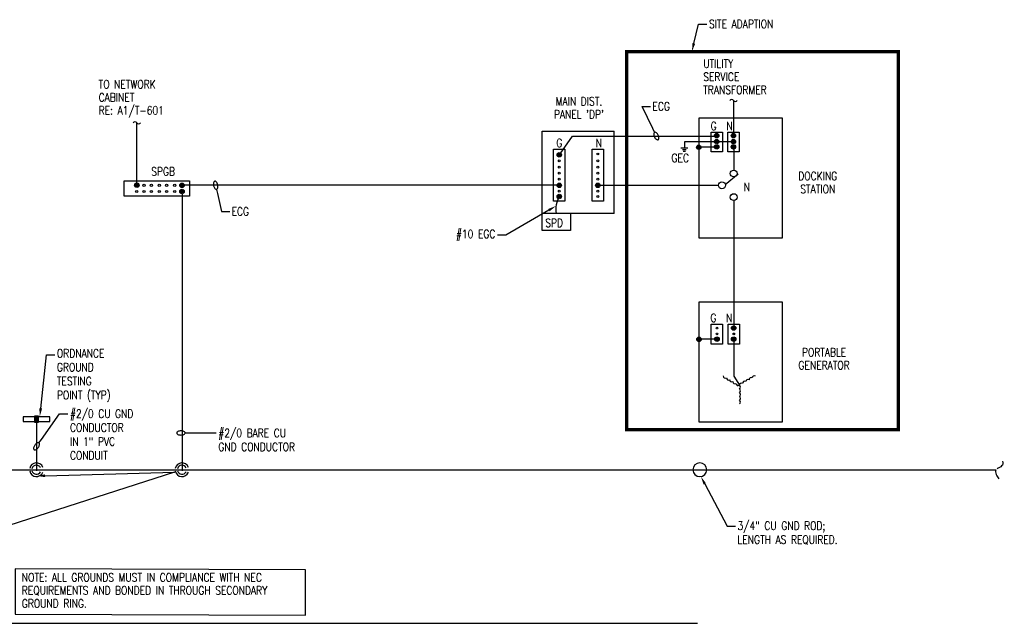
# Model space of a CAD drawing. Header units: inches. Extents: x 144.2 to 169.9, y 25.3 to 44.7.
# Tile 3 of 6: x 155.1 to 169.9, y 25.6 to 34.6. Entities that reach past the tile are written whole.
import ezdxf
from ezdxf import colors
from ezdxf.entities.mleader import LeaderData, LeaderLine
from ezdxf.enums import TextEntityAlignment as Align
from ezdxf.math import Vec2, Vec3

# ---------------------------------------------------------------- set-up
doc = ezdxf.new("R2010")
doc.units = ezdxf.units.IN
doc.header["$MEASUREMENT"] = 0
doc.linetypes.add('E-DT01$0$CENTER', pattern=[2, 1.25, -0.25, 0.25, -0.25])
for name, color, linetype in [('E-ANNO-SYMB', 2, 'Continuous'), ('E-ANNO-TEXT', 2, 'Continuous'), ('E-DETL', 2, 'Continuous'), ('E-DETL-GRPH', 3, 'Continuous'), ('E-DETL-GRPH-CNTR', 3, 'E-DT01$0$CENTER')]:
    doc.layers.add(name, color=color, linetype=linetype)
doc.styles.add('Annotative', font='romans.shx', dxfattribs={"width": 0.8, "height": 0.125})
doc.styles.add('Title', font='swiss.ttf', dxfattribs={"height": 0.25})

# ---------------------------------------------------------------- blocks, each defined once
blk = doc.blocks.new('Loop_2')
at = {"color": 1}
blk.add_line((-0.5, 0), (-1, 0), dxfattribs=at)
blk.add_lwpolyline([(0, 0.25, 0.050817), (-0.2, 0.23, 0.064661), (-0.35, 0.18, 0.10407), (-0.47, 0.08, 0.175425), (-0.5, 0, 0.175425), (-0.47, -0.08, 0.10407), (-0.35, -0.18, 0.064661), (-0.2, -0.23, 0.050817), (0, -0.25, 0.050817), (0.2, -0.23, 0.064661), (0.35, -0.18, 0.10407), (0.47, -0.08, 0.175425), (0.5, 0, 0.175425), (0.47, 0.08, 0.10407), (0.35, 0.18, 0.064661), (0.2, 0.23, 0.050817)], format="xyb", close=True, dxfattribs=at)
blk = doc.blocks.new('*U4')
blk.add_line((0, 0), (19.808, 0))
at = {"style": 'Title'}
for tag, p, height in [('TITLE1', (0.241, 0.406), 0.25), ('SCALE', (0.25, -0.177), 0.0984)]:
    blk.add_attdef(tag, p, '', height=height, dxfattribs=at)
blk.add_attdef('TITLE2', text='', height=0.25, dxfattribs=at).set_placement((0.241, 0.328), align=Align.TOP_LEFT)
blk.add_attdef('NUMBER', text='', height=0.25, dxfattribs=at).set_placement((-0.313, 0), align=Align.MIDDLE_CENTER)

msp = doc.modelspace()

# ---------------------------------------------------------------- hatches: boundary and pattern name
at = {"layer": 'E-DETL', "lineweight": -3}
msp.add_hatch(color=8, dxfattribs=at).paths.add_polyline_path([(165.289, 32.684), (165.298, 32.685), (165.306, 32.688), (165.313, 32.694), (165.318, 32.701), (165.322, 32.709), (165.323, 32.717), (165.322, 32.726), (165.318, 32.734), (165.313, 32.741), (165.306, 32.747), (165.298, 32.75), (165.289, 32.751), (165.28, 32.75), (165.272, 32.747), (165.265, 32.741), (165.26, 32.734), (165.257, 32.726), (165.255, 32.717), (165.257, 32.709), (165.26, 32.701), (165.265, 32.694), (165.272, 32.688), (165.28, 32.685)], flags=0)
at = {"layer": 'E-DETL-GRPH', "lineweight": -3}
for points in [[(165.558, 32.856), (165.566, 32.857), (165.575, 32.861), (165.582, 32.866), (165.587, 32.873), (165.59, 32.881), (165.591, 32.89), (165.59, 32.899), (165.587, 32.907), (165.582, 32.914), (165.575, 32.919), (165.566, 32.922), (165.558, 32.924), (165.549, 32.922), (165.541, 32.919), (165.534, 32.914), (165.529, 32.907), (165.525, 32.899), (165.524, 32.89), (165.525, 32.881), (165.529, 32.873), (165.534, 32.866), (165.541, 32.861), (165.549, 32.857)], [(165.808, 32.856), (165.817, 32.857), (165.825, 32.861), (165.832, 32.866), (165.838, 32.873), (165.841, 32.881), (165.842, 32.89), (165.841, 32.899), (165.838, 32.907), (165.832, 32.914), (165.825, 32.919), (165.817, 32.922), (165.808, 32.924), (165.8, 32.922), (165.792, 32.919), (165.785, 32.914), (165.779, 32.907), (165.776, 32.899), (165.775, 32.89), (165.776, 32.881), (165.779, 32.873), (165.785, 32.866), (165.792, 32.861), (165.8, 32.857)], [(165.558, 32.768), (165.566, 32.77), (165.574, 32.773), (165.581, 32.778), (165.587, 32.785), (165.59, 32.793), (165.591, 32.802), (165.59, 32.811), (165.587, 32.819), (165.581, 32.826), (165.574, 32.831), (165.566, 32.834), (165.558, 32.836), (165.549, 32.834), (165.541, 32.831), (165.534, 32.826), (165.528, 32.819), (165.525, 32.811), (165.524, 32.802), (165.525, 32.793), (165.528, 32.785), (165.534, 32.778), (165.541, 32.773), (165.549, 32.77)], [(165.558, 32.689), (165.566, 32.69), (165.574, 32.694), (165.581, 32.699), (165.587, 32.706), (165.59, 32.714), (165.591, 32.723), (165.59, 32.732), (165.587, 32.74), (165.581, 32.747), (165.574, 32.752), (165.566, 32.755), (165.558, 32.756), (165.549, 32.755), (165.541, 32.752), (165.534, 32.747), (165.528, 32.74), (165.525, 32.732), (165.524, 32.723), (165.525, 32.714), (165.528, 32.706), (165.534, 32.699), (165.541, 32.694), (165.549, 32.69)], [(165.808, 32.768), (165.817, 32.77), (165.825, 32.773), (165.832, 32.778), (165.837, 32.785), (165.841, 32.793), (165.842, 32.802), (165.841, 32.811), (165.837, 32.819), (165.832, 32.826), (165.825, 32.831), (165.817, 32.834), (165.808, 32.836), (165.8, 32.834), (165.791, 32.831), (165.784, 32.826), (165.779, 32.819), (165.776, 32.811), (165.775, 32.802), (165.776, 32.793), (165.779, 32.785), (165.784, 32.778), (165.791, 32.773), (165.8, 32.77)], [(165.808, 32.689), (165.817, 32.69), (165.825, 32.694), (165.832, 32.699), (165.837, 32.706), (165.841, 32.714), (165.842, 32.723), (165.841, 32.732), (165.837, 32.74), (165.832, 32.747), (165.825, 32.752), (165.817, 32.755), (165.808, 32.756), (165.8, 32.755), (165.791, 32.752), (165.784, 32.747), (165.779, 32.74), (165.776, 32.732), (165.775, 32.723), (165.776, 32.714), (165.779, 32.706), (165.784, 32.699), (165.791, 32.694), (165.8, 32.69)], [(163.199, 32.569), (163.208, 32.57), (163.216, 32.573), (163.223, 32.579), (163.228, 32.586), (163.231, 32.594), (163.233, 32.603), (163.231, 32.611), (163.228, 32.619), (163.223, 32.626), (163.216, 32.632), (163.208, 32.635), (163.199, 32.636), (163.19, 32.635), (163.182, 32.632), (163.175, 32.626), (163.17, 32.619), (163.166, 32.611), (163.165, 32.603), (163.166, 32.594), (163.17, 32.586), (163.175, 32.579), (163.182, 32.573), (163.19, 32.57)], [(156.87, 32.114), (156.879, 32.115), (156.887, 32.118), (156.894, 32.124), (156.9, 32.131), (156.903, 32.139), (156.904, 32.148), (156.903, 32.156), (156.9, 32.164), (156.894, 32.171), (156.887, 32.177), (156.879, 32.18), (156.87, 32.181), (156.862, 32.18), (156.854, 32.177), (156.847, 32.171), (156.841, 32.164), (156.838, 32.156), (156.837, 32.148), (156.838, 32.139), (156.841, 32.131), (156.847, 32.124), (156.854, 32.118), (156.862, 32.115)], [(157.548, 32.113), (157.556, 32.115), (157.564, 32.118), (157.571, 32.123), (157.577, 32.13), (157.58, 32.138), (157.581, 32.147), (157.58, 32.156), (157.577, 32.164), (157.571, 32.171), (157.564, 32.176), (157.556, 32.179), (157.548, 32.181), (157.539, 32.179), (157.531, 32.176), (157.524, 32.171), (157.518, 32.164), (157.515, 32.156), (157.514, 32.147), (157.515, 32.138), (157.518, 32.13), (157.524, 32.123), (157.531, 32.118), (157.539, 32.115)], [(163.199, 32.113), (163.208, 32.114), (163.216, 32.118), (163.223, 32.123), (163.228, 32.13), (163.231, 32.138), (163.233, 32.147), (163.231, 32.156), (163.228, 32.164), (163.223, 32.171), (163.216, 32.176), (163.208, 32.179), (163.199, 32.18), (163.19, 32.179), (163.182, 32.176), (163.175, 32.171), (163.17, 32.164), (163.166, 32.156), (163.165, 32.147), (163.166, 32.138), (163.17, 32.13), (163.175, 32.123), (163.182, 32.118), (163.19, 32.114)], [(163.777, 32.113), (163.786, 32.114), (163.794, 32.118), (163.801, 32.123), (163.807, 32.13), (163.81, 32.138), (163.811, 32.147), (163.81, 32.156), (163.807, 32.164), (163.801, 32.171), (163.794, 32.176), (163.786, 32.179), (163.777, 32.18), (163.769, 32.179), (163.761, 32.176), (163.754, 32.171), (163.748, 32.164), (163.745, 32.156), (163.744, 32.147), (163.745, 32.138), (163.748, 32.13), (163.754, 32.123), (163.761, 32.118), (163.769, 32.114)], [(157.548, 32.02), (157.556, 32.021), (157.564, 32.025), (157.571, 32.03), (157.577, 32.037), (157.58, 32.045), (157.581, 32.054), (157.58, 32.062), (157.577, 32.07), (157.571, 32.077), (157.564, 32.083), (157.556, 32.086), (157.548, 32.087), (157.539, 32.086), (157.531, 32.083), (157.524, 32.077), (157.518, 32.07), (157.515, 32.062), (157.514, 32.054), (157.515, 32.045), (157.518, 32.037), (157.524, 32.03), (157.531, 32.025), (157.539, 32.021)], [(163.199, 31.946), (163.208, 31.947), (163.216, 31.951), (163.223, 31.956), (163.228, 31.963), (163.231, 31.971), (163.233, 31.98), (163.231, 31.988), (163.228, 31.997), (163.223, 32.004), (163.216, 32.009), (163.208, 32.012), (163.199, 32.013), (163.19, 32.012), (163.182, 32.009), (163.175, 32.004), (163.17, 31.997), (163.166, 31.988), (163.165, 31.98), (163.166, 31.971), (163.17, 31.963), (163.175, 31.956), (163.182, 31.951), (163.19, 31.947)], [(165.812, 29.974), (165.821, 29.975), (165.829, 29.978), (165.836, 29.983), (165.842, 29.99), (165.845, 29.998), (165.846, 30.007), (165.845, 30.016), (165.842, 30.024), (165.836, 30.031), (165.829, 30.036), (165.821, 30.04), (165.812, 30.041), (165.804, 30.04), (165.796, 30.036), (165.789, 30.031), (165.783, 30.024), (165.78, 30.016), (165.779, 30.007), (165.78, 29.998), (165.783, 29.99), (165.789, 29.983), (165.796, 29.978), (165.804, 29.975)], [(165.292, 29.806), (165.301, 29.807), (165.309, 29.81), (165.316, 29.816), (165.321, 29.823), (165.325, 29.831), (165.326, 29.839), (165.325, 29.848), (165.321, 29.856), (165.316, 29.863), (165.309, 29.868), (165.301, 29.872), (165.292, 29.873), (165.283, 29.872), (165.275, 29.868), (165.268, 29.863), (165.263, 29.856), (165.26, 29.848), (165.258, 29.839), (165.26, 29.831), (165.263, 29.823), (165.268, 29.816), (165.275, 29.81), (165.283, 29.807)], [(165.562, 29.806), (165.57, 29.808), (165.578, 29.811), (165.585, 29.816), (165.591, 29.823), (165.594, 29.831), (165.595, 29.84), (165.594, 29.849), (165.591, 29.857), (165.585, 29.864), (165.578, 29.869), (165.57, 29.873), (165.562, 29.874), (165.553, 29.873), (165.545, 29.869), (165.538, 29.864), (165.532, 29.857), (165.529, 29.849), (165.528, 29.84), (165.529, 29.831), (165.532, 29.823), (165.538, 29.816), (165.545, 29.811), (165.553, 29.808)], [(165.812, 29.806), (165.821, 29.808), (165.829, 29.811), (165.836, 29.816), (165.841, 29.823), (165.845, 29.831), (165.846, 29.84), (165.845, 29.849), (165.841, 29.857), (165.836, 29.864), (165.829, 29.869), (165.821, 29.873), (165.812, 29.874), (165.804, 29.873), (165.795, 29.869), (165.788, 29.864), (165.783, 29.857), (165.78, 29.849), (165.779, 29.84), (165.78, 29.831), (165.783, 29.823), (165.788, 29.816), (165.795, 29.811), (165.804, 29.808)], [(155.34, 28.598), (155.395, 28.598), (155.34, 28.685)], [(155.395, 28.598), (155.395, 28.685), (155.34, 28.685)]]:
    msp.add_hatch(color=8, dxfattribs=at).paths.add_polyline_path(points, flags=0)

# ---------------------------------------------------------------- linework, layer by layer
at = {"layer": 'E-DETL', "lineweight": -3}
for p, q in [((165.073, 32.796), (165.073, 32.704)), ((165.125, 32.704), (165.022, 32.704)), ((165.046, 32.682), (165.102, 32.682)), ((165.057, 32.659), (165.092, 32.659))]:
    msp.add_line(p, q, dxfattribs=at)
msp.add_circle((165.289, 32.717), 0.0336, dxfattribs=at)
at = {"layer": 'E-DETL-GRPH', "lineweight": -3}
for p, q in [((165.809, 33.418), (165.809, 32.899)), ((156.87, 32.165), (156.87, 33.083)), ((165.292, 33.154), (165.292, 31.361)), ((166.542, 33.154), (165.292, 33.154)), ((166.542, 31.361), (166.542, 33.154)), ((162.941, 32.956), (164.019, 32.956)), ((162.941, 31.47), (162.941, 32.956)), ((164.019, 31.724), (164.019, 32.956)), ((165.474, 32.646), (165.474, 32.941)), ((165.474, 32.941), (165.643, 32.941)), ((165.643, 32.941), (165.643, 32.646)), ((165.725, 32.646), (165.725, 32.941)), ((165.725, 32.941), (165.894, 32.941)), ((165.894, 32.941), (165.894, 32.646)), ((163.213, 32.616), (163.398, 32.885)), ((163.398, 32.885), (165.525, 32.885)), ((165.545, 32.796), (165.073, 32.796)), ((165.795, 32.796), (165.572, 32.796)), ((163.115, 31.908), (163.115, 32.69)), ((163.115, 32.69), (163.284, 32.69)), ((163.284, 32.69), (163.284, 31.908)), ((163.693, 31.908), (163.693, 32.69)), ((163.693, 32.69), (163.862, 32.69)), ((163.862, 32.69), (163.862, 31.908)), ((165.545, 32.717), (165.301, 32.717)), ((165.643, 32.646), (165.474, 32.646)), ((165.894, 32.646), (165.725, 32.646)), ((165.812, 32.705), (165.812, 32.375)), ((165.878, 32.312), (165.686, 32.152)), ((156.68, 32.213), (157.659, 32.213)), ((156.68, 31.986), (156.68, 32.213)), ((157.659, 32.213), (157.659, 31.986)), ((157.548, 32.014), (157.548, 27.867)), ((163.199, 32.147), (157.565, 32.147)), ((157.659, 31.986), (156.68, 31.986)), ((163.284, 31.908), (163.115, 31.908)), ((163.862, 31.908), (163.693, 31.908)), ((165.812, 31.919), (165.812, 30.021)), ((164.019, 31.724), (162.941, 31.724)), ((163.365, 31.724), (163.365, 31.47)), ((163.365, 31.47), (162.941, 31.47)), ((165.292, 31.361), (166.542, 31.361)), ((165.292, 30.397), (165.292, 28.603)), ((166.542, 30.397), (165.292, 30.397)), ((166.542, 28.603), (166.542, 30.397)), ((165.477, 29.768), (165.477, 30.063)), ((165.477, 30.063), (165.646, 30.063)), ((165.646, 30.063), (165.646, 29.768)), ((165.728, 29.768), (165.728, 30.063)), ((165.728, 30.063), (165.897, 30.063)), ((165.897, 30.063), (165.897, 29.768)), ((165.548, 29.84), (165.304, 29.839)), ((165.812, 29.826), (165.812, 29.285)), ((165.646, 29.768), (165.477, 29.768)), ((165.897, 29.768), (165.728, 29.768)), ((165.812, 29.285), (165.897, 29.149)), ((155.168, 28.679), (155.168, 28.606)), ((155.567, 28.679), (155.168, 28.679)), ((155.395, 28.685), (155.34, 28.685)), ((155.34, 28.685), (155.34, 28.598)), ((155.395, 28.598), (155.395, 28.685)), ((155.567, 28.606), (155.567, 28.679)), ((155.168, 28.606), (155.567, 28.606)), ((155.34, 28.598), (155.395, 28.598)), ((155.368, 28.606), (155.368, 27.867)), ((165.292, 28.603), (166.542, 28.603)), ((145.132, 27.884), (169.74, 27.884))]:
    msp.add_line(p, q, dxfattribs=at)
msp.add_lwpolyline([(163.777, 32.147), (165.585, 32.147)], dxfattribs=at)
msp.add_lwpolyline([(155.047, 25.717), (159.398, 25.704), (159.398, 26.384), (155.047, 26.397)], close=True, dxfattribs=at)
for centre, radius in [((165.558, 32.89), 0.0336), ((165.559, 32.885), 0.0137), ((165.808, 32.89), 0.0336), ((165.809, 32.885), 0.0137), ((165.558, 32.802), 0.0336), ((165.558, 32.723), 0.0336), ((165.559, 32.797), 0.0139), ((165.808, 32.802), 0.0336), ((165.808, 32.723), 0.0336), ((165.809, 32.797), 0.0139), ((163.199, 32.603), 0.0336), ((163.199, 32.616), 0.0139), ((163.777, 32.616), 0.0139), ((165.559, 32.718), 0.0139), ((165.809, 32.718), 0.0139), ((163.199, 32.514), 0.0137), ((163.777, 32.514), 0.0137), ((163.199, 32.418), 0.0137), ((163.199, 32.329), 0.0139), ((163.777, 32.329), 0.0139), ((163.777, 32.418), 0.0137), ((165.812, 32.324), 0.051), ((156.87, 32.148), 0.0336), ((156.87, 32.148), 0.0173), ((156.98, 32.147), 0.0171), ((157.089, 32.147), 0.0171), ((157.207, 32.147), 0.0171), ((157.317, 32.147), 0.0171), ((157.438, 32.147), 0.0171), ((157.548, 32.147), 0.0336), ((157.548, 32.147), 0.0171), ((163.199, 32.147), 0.0336), ((163.199, 32.239), 0.0137), ((163.199, 32.147), 0.0137), ((163.777, 32.147), 0.0336), ((163.777, 32.239), 0.0137), ((163.777, 32.147), 0.0137), ((165.636, 32.147), 0.051), ((156.87, 32.054), 0.0173), ((156.98, 32.054), 0.0171), ((157.089, 32.054), 0.0171), ((157.207, 32.054), 0.0171), ((157.317, 32.054), 0.0171), ((157.438, 32.054), 0.0171), ((157.548, 32.054), 0.0336), ((157.548, 32.054), 0.0171), ((163.199, 31.98), 0.0336), ((163.199, 32.059), 0.0139), ((163.777, 32.059), 0.0139), ((165.812, 31.97), 0.051), ((163.199, 31.98), 0.0139), ((163.777, 31.98), 0.0139), ((165.562, 30.007), 0.0137), ((165.812, 30.007), 0.0336), ((165.812, 30.007), 0.0137), ((165.292, 29.839), 0.0336), ((165.562, 29.84), 0.0336), ((165.562, 29.919), 0.0139), ((165.562, 29.84), 0.0139), ((165.812, 29.84), 0.0336), ((165.812, 29.919), 0.0139), ((165.812, 29.84), 0.0139)]:
    msp.add_circle(centre, radius, dxfattribs=at)
for centre, radius, start, end in [((165.781, 33.4), 0.0332, 31.9234, 148.0766), ((165.838, 33.435), 0.0332, 211.9234, 328.0766), ((156.842, 33.065), 0.0332, 31.9234, 148.0766), ((156.899, 33.101), 0.0332, 211.9234, 328.0766), ((163.53, 31.789), 0.382, 149.9803, 189.8157), ((165.687, 29.288), 0.0318, 178.6418, 301.3582), ((165.735, 29.26), 0.0318, 178.6418, 301.3582), ((165.784, 29.232), 0.0318, 178.6418, 301.3582), ((165.977, 29.177), 0.0318, 58.6418, 181.3582), ((166.026, 29.205), 0.0318, 58.6418, 181.3582), ((166.074, 29.233), 0.0318, 58.6418, 181.3582), ((166.122, 29.261), 0.0318, 58.6418, 181.3582), ((165.832, 29.204), 0.0318, 178.6418, 301.3582), ((165.88, 29.176), 0.0318, 178.6418, 301.3582), ((165.929, 29.149), 0.0318, 58.6418, 181.3582), ((165.882, 29.121), 0.0318, 298.6418, 61.3582), ((165.882, 29.065), 0.0318, 298.6418, 61.3582), ((165.882, 29.009), 0.0318, 298.6418, 61.3582), ((165.882, 28.953), 0.0318, 298.6418, 61.3582), ((165.882, 28.897), 0.0318, 298.6418, 61.3582), ((165.304, 27.883), 0.104, 0.3832, 179.6168), ((165.304, 27.884), 0.104, 180.1307, 359.8693)]:
    msp.add_arc(centre, radius, start, end, dxfattribs=at)
for points in [[(155.464, 27.919), (155.426, 28.018), (155.286, 28.006), (155.266, 27.902)], [(155.429, 27.913), (155.4, 27.972), (155.316, 27.962), (155.3, 27.899)], [(157.644, 27.919), (157.606, 28.018), (157.466, 28.006), (157.446, 27.902)], [(157.609, 27.913), (157.58, 27.972), (157.496, 27.962), (157.48, 27.899)], [(169.74, 27.884), (169.713, 27.845), (169.765, 27.779), (169.783, 27.746)], [(169.838, 28.014), (169.866, 27.944), (169.806, 27.927), (169.758, 27.897)], [(155.266, 27.866), (155.285, 27.762), (155.426, 27.75), (155.464, 27.848)], [(155.3, 27.868), (155.316, 27.805), (155.4, 27.795), (155.429, 27.854)], [(157.446, 27.866), (157.465, 27.762), (157.606, 27.75), (157.644, 27.848)], [(157.48, 27.868), (157.496, 27.805), (157.58, 27.795), (157.609, 27.854)]]:
    msp.add_open_spline(points, degree=3, dxfattribs=at)
at = {"layer": 'E-DETL-GRPH-CNTR', "lineweight": -3, "ltscale": 0.5, "const_width": 0.05}
msp.add_lwpolyline([(164.209, 34.152), (168.279, 34.152), (168.279, 28.485), (164.209, 28.485)], close=True, dxfattribs=at)

# ---------------------------------------------------------------- block references
at = {"layer": 'E-ANNO-SYMB', "lineweight": -3}
msp.add_blockref('*U4', (145.462, 25.582), dxfattribs=at)

# ---------------------------------------------------------------- texts
at = {"layer": 'E-ANNO-TEXT', "lineweight": -3, "char_height": 0.125, "line_spacing_factor": 0.938532, "style": 'Annotative'}
for s, insert, width, attachment_point in [('UTILITY \\PSERVICE TRANSFORMER', (165.356, 34.031), 1.18125, 1), ('TO NETWORK \\PCABINET \\PRE: A1/T-601', (156.299, 33.723), 1.46278, 1), ("MAIN DIST.\\PPANEL 'DP'", (163.493, 33.469), 1.04625, 2), ('G', (165.466, 33.098), 0.11925, 1), ('N', (165.701, 33.1), 0.11925, 1), ('G', (163.154, 32.844), 0.11925, 1), ('N', (163.746, 32.844), 0.11025, 1), ('GEC', (164.88, 32.619), 0.33187, 1), ('SPGB', (157.086, 32.417), 0.42637, 1), ('DOCKING\\PSTATION', (167.071, 32.349), 0.71437, 2), ('N', (165.96, 32.186), 0.11025, 1), ('SPD', (162.989, 31.646), 0.2385, 1), ('G', (165.464, 30.222), 0.11925, 1), ('N', (165.698, 30.222), 0.11925, 1), ('PORTABLE\\PGENERATOR', (167.166, 29.707), 0.96975, 2), ('NOTE: ALL GROUNDS MUST IN COMPLIANCE WITH NEC REQUIREMENTS AND BONDED IN THROUGH SECONDARY GROUND RING.', (155.148, 26.333), 4.30112, 1)]:
    msp.add_mtext(s, dxfattribs=dict(at, insert=insert, width=width, attachment_point=attachment_point))

# ---------------------------------------------------------------- leaders
at = {"layer": 'E-ANNO-TEXT', "lineweight": -3}
ml = msp.add_multileader_mtext('Standard', dxfattribs=at)
ml.set_content('SITE ADAPTION', color=256, style='Annotative')
ml.set_leader_properties(color=1, lineweight=-1)
ml.build(insert=Vec2(0, 0))
ml.multileader.update_dxf_attribs({"dogleg_length": 0.125, "arrow_head_size": 0.125})
ctx = ml.context
ctx.base_point, ctx.char_height, ctx.arrow_head_size, ctx.landing_gap_size, ctx.plane_origin = Vec3(165.41, 34.564), 0.125, 0.125, 0.0312, Vec3(162.125, 34.304)
notes = []
notes.append((ctx, [(0, (1, 1, 0), (165.285, 34.564), (1, 0), 0.125, [(0, [(165.186, 34.152)], 0, [])])]))
ctx.mtext.insert, ctx.mtext.width, ctx.mtext.flow_direction = Vec3(165.442, 34.627), 1.74908, 5
ml = msp.add_multileader_mtext('Standard', dxfattribs=at)
ml.set_content('ECG', color=256, style='Annotative')
ml.set_leader_properties(color=1, linetype='ByLayer', lineweight=-1)
ml.set_arrow_properties(name='Loop_2')
ml.build(insert=Vec2(0, 0))
ml.multileader.update_dxf_attribs({"text_left_attachment_type": 3, "dogleg_length": 0.125, "arrow_head_size": 0.125})
ctx = ml.context
ctx.base_point, ctx.char_height, ctx.arrow_head_size, ctx.landing_gap_size, ctx.plane_origin = Vec3(164.568, 33.33), 0.125, 0.125, 0.0312, Vec3(161.078, 33.272)
ctx.left_attachment, ctx.text_align_type = 3, 2
notes.append((ctx, [(0, (1, 1, 0), (164.443, 33.33), (1, 0), 0.125, [(0, [(164.653, 32.885)], 0, [])])]))
ctx.mtext.insert, ctx.mtext.alignment, ctx.mtext.flow_direction = Vec3(164.856, 33.393), 3, 5
ml = msp.add_multileader_mtext('Standard', dxfattribs=at)
ml.set_content('ECG', color=256, style='Annotative')
ml.set_leader_properties(color=1, linetype='ByLayer', lineweight=-1)
ml.set_arrow_properties(name='Loop_2')
ml.build(insert=Vec2(0, 0))
ml.multileader.update_dxf_attribs({"text_left_attachment_type": 3, "dogleg_length": 0.125, "arrow_head_size": 0.125})
ctx = ml.context
ctx.base_point, ctx.char_height, ctx.arrow_head_size, ctx.landing_gap_size, ctx.plane_origin = Vec3(158.262, 31.755), 0.125, 0.125, 0.0312, Vec3(158.144, 32.534)
ctx.left_attachment, ctx.text_align_type = 3, 2
notes.append((ctx, [(0, (1, 1, 0), (158.137, 31.755), (1, 0), 0.125, [(0, [(158.051, 32.147)], 0, [])])]))
ctx.mtext.insert, ctx.mtext.alignment, ctx.mtext.flow_direction = Vec3(158.551, 31.817), 3, 5
ml = msp.add_multileader_mtext('Standard', dxfattribs=at)
ml.set_content('#10 EGC', color=256, style='Annotative')
ml.set_leader_properties(color=1, linetype='ByLayer', lineweight=-1)
ml.build(insert=Vec2(0, 0))
ml.multileader.update_dxf_attribs({"text_left_attachment_type": 3, "dogleg_length": 0.125, "arrow_head_size": 0.125})
ctx = ml.context
ctx.base_point, ctx.char_height, ctx.arrow_head_size, ctx.landing_gap_size, ctx.plane_origin = Vec3(161.559, 31.373), 0.125, 0.125, 0.0312, Vec3(158.723, 31.286)
ctx.left_attachment, ctx.text_align_type = 3, 2
notes.append((ctx, [(0, (1, 1, 0), (162.398, 31.397), (-1, 0), 0.125, [(0, [(163.15, 31.837)], 0, [])])]))
ctx.mtext.insert, ctx.mtext.alignment, ctx.mtext.flow_direction = Vec3(162.242, 31.48), 3, 5
ml = msp.add_multileader_mtext('Standard', dxfattribs=at)
ml.set_content('ORDNANCE\\PGROUND\\PTESTING\\PPOINT (TYP)', color=256, style='Annotative')
ml.set_leader_properties(color=1, lineweight=-1)
ml.build(insert=Vec2(0, 0))
ml.multileader.update_dxf_attribs({"dogleg_length": 0.125, "arrow_head_size": 0.125})
ctx = ml.context
ctx.base_point, ctx.char_height, ctx.arrow_head_size, ctx.landing_gap_size, ctx.plane_origin = Vec3(155.641, 29.608), 0.125, 0.125, 0.0312, Vec3(156.025, 29.347)
notes.append((ctx, [(0, (1, 1, 0), (155.516, 29.608), (1, 0), 0.125, [(0, [(155.417, 28.679)], 0, [])])]))
ctx.mtext.insert, ctx.mtext.width, ctx.mtext.flow_direction = Vec3(155.673, 29.691), 0.90125, 5
ml = msp.add_multileader_mtext('Standard', dxfattribs=at)
ml.set_content('#2/0 CU GND\\PCONDUCTOR\\PIN 1" PVC\\PCONDUIT', color=256, style='Annotative')
ml.set_leader_properties(color=1, lineweight=-1)
ml.set_arrow_properties(name='Loop_2')
ml.build(insert=Vec2(0, 0))
ml.multileader.update_dxf_attribs({"dogleg_length": 0.125, "arrow_head_size": 0.125})
ctx = ml.context
ctx.base_point, ctx.char_height, ctx.arrow_head_size, ctx.landing_gap_size, ctx.plane_origin = Vec3(155.837, 28.723), 0.125, 0.125, 0.0312, Vec3(156.025, 28.462)
notes.append((ctx, [(0, (1, 1, 0), (155.712, 28.723), (1, 0), 0.125, [(0, [(155.368, 28.234)], 0, [])])]))
ctx.mtext.insert, ctx.mtext.flow_direction = Vec3(155.868, 28.786), 5
ml = msp.add_multileader_mtext('Standard', dxfattribs=at)
ml.set_content('#2/0 BARE CU\\PGND CONDUCTOR', color=256, style='Annotative')
ml.set_leader_properties(color=1, linetype='ByLayer', lineweight=-1)
ml.set_arrow_properties(name='Loop_2')
ml.build(insert=Vec2(0, 0))
ml.multileader.update_dxf_attribs({"dogleg_length": 0.125, "arrow_head_size": 0.125})
ctx = ml.context
ctx.base_point, ctx.char_height, ctx.arrow_head_size, ctx.landing_gap_size, ctx.plane_origin = Vec3(158.06, 28.435), 0.125, 0.125, 0.0312, Vec3(157.935, 28.435)
notes.append((ctx, [(0, (1, 1, 0), (157.935, 28.435), (1, 0), 0.125, [(0, [(157.531, 28.435)], 0, [])])]))
ctx.mtext.insert, ctx.mtext.flow_direction = Vec3(158.091, 28.497), 5
ml = msp.add_multileader_mtext('Standard', dxfattribs=at)
ml.set_content('GROUND TEST WELL\\P WITH 3/4"CU GND ROD; \\PLENGTH AS REQUIRED.', color=256, style='Annotative')
ml.set_leader_properties(color=1, lineweight=-1)
ml.build(insert=Vec2(0, 0))
ml.multileader.update_dxf_attribs({"dogleg_length": 0.125, "arrow_head_size": 0.125})
ctx = ml.context
ctx.base_point, ctx.char_height, ctx.arrow_head_size, ctx.landing_gap_size, ctx.plane_origin = Vec3(152.829, 27.05), 0.125, 0.125, 0.0312, Vec3(154.712, 27.364)
ctx.text_align_type = 2
notes.append((ctx, [(0, (1, 1, 0), (154.955, 27.05), (-1, 0), 0.125, [(2, [(155.371, 27.79), (157.437, 27.849)], 0, [])])]))
ctx.mtext.insert, ctx.mtext.width, ctx.mtext.alignment, ctx.mtext.flow_direction = Vec3(154.798, 27.119), 1.93935, 3, 5
ml = msp.add_multileader_mtext('Standard', dxfattribs=at)
ml.set_content('3/4" CU GND ROD;\\PLENGTH AS REQUIRED.', color=256, style='Annotative')
ml.set_leader_properties(color=1, linetype='ByLayer', lineweight=-1)
ml.build(insert=Vec2(0, 0))
ml.multileader.update_dxf_attribs({"dogleg_length": 0.125, "arrow_head_size": 0.125})
ctx = ml.context
ctx.base_point, ctx.char_height, ctx.arrow_head_size, ctx.landing_gap_size, ctx.plane_origin = Vec3(165.838, 27.039), 0.125, 0.125, 0.0312, Vec3(156.227, 27.039)
notes.append((ctx, [(0, (1, 1, 0), (165.713, 27.039), (1, 0), 0.125, [(0, [(165.32, 27.782)], 0, [])])]))
ctx.mtext.insert, ctx.mtext.flow_direction = Vec3(165.869, 27.107), 5
for ctx, leaders in notes:
    for number, flags, end, landing, length, lines in leaders:
        leader = LeaderData()
        leader.index, (leader.has_last_leader_line, leader.has_dogleg_vector, leader.attachment_direction) = number, flags
        leader.last_leader_point, leader.dogleg_vector, leader.dogleg_length = Vec3(end), Vec3(landing), length
        for number, points, colour, breaks in lines:
            line = LeaderLine()
            line.index, line.vertices, line.color, line.breaks = number, Vec3.list(points), colors.encode_raw_color(colour), breaks
            leader.lines.append(line)
        ctx.leaders.append(leader)

doc.saveas('drawing.dxf')
